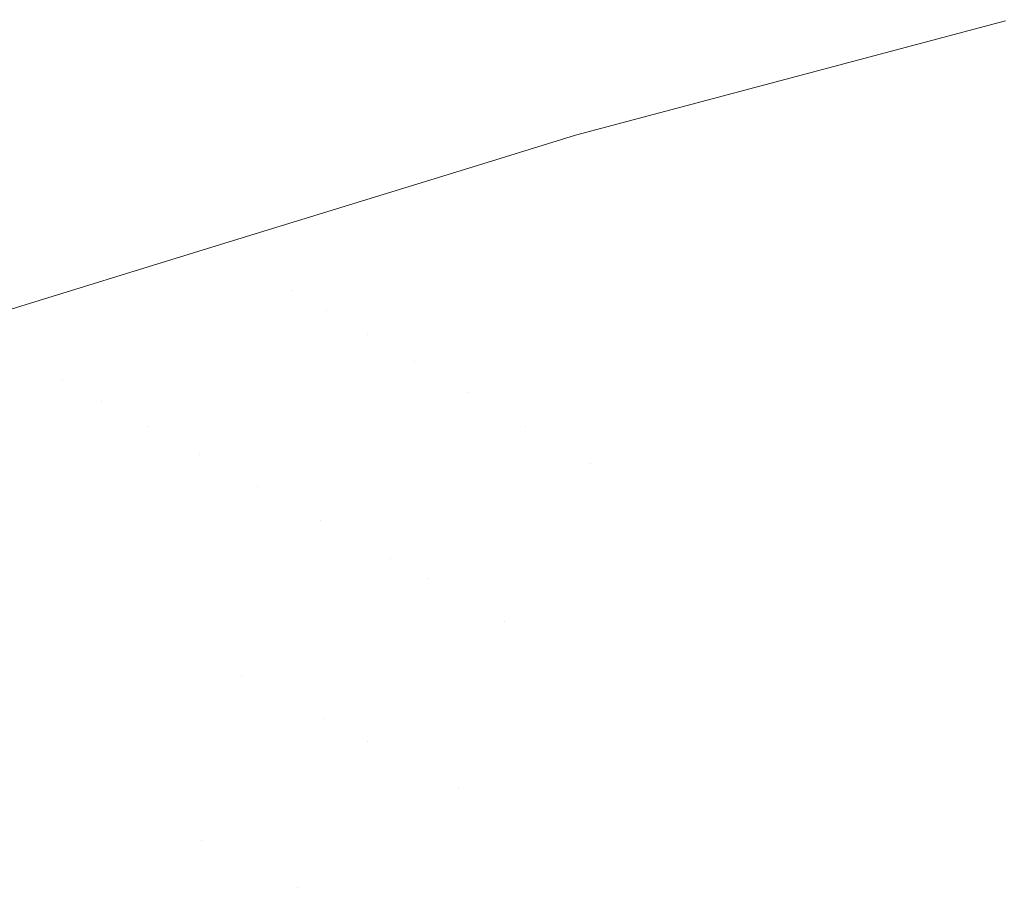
# Model space of a CAD drawing. Header units: centimetres. Extents: x -62 to 63, y 4 to 6.
# Tile 108 of 256: x -61.9948 to -61.974, y 5.9669 to 5.9855. Entities that reach past the tile are written whole.
import ezdxf

# ---------------------------------------------------------------- set-up
doc = ezdxf.new("R2010")
doc.units = ezdxf.units.CM
doc.header["$LTSCALE"] = 2.54
doc.layers.add('Lucido design-1', color=7, linetype='Continuous')

# ---------------------------------------------------------------- blocks, each defined once
blk = doc.blocks.new('Gruppo-4-1')
at = {"color": 7, "linetype": 'Continuous', "lineweight": 9}
for points, invisible_edges in [([(-61.979666, 5.983972, -2276.319046), (-61.973935, 5.98551, -2276.319046), (-61.973978, 5.985487, -2276.32217), (-61.979715, 5.983962, -2276.32217)], 11), ([(-61.979715, 5.983962, -2276.92217), (-61.973978, 5.985487, -2276.92217), (-61.973935, 5.98551, -2276.925294), (-61.979666, 5.983972, -2276.925294)], 14), ([(-61.979715, 5.983962, -2276.32217), (-61.973978, 5.985487, -2276.32217), (-61.973978, 5.985487, -2276.92217), (-61.979715, 5.983962, -2276.92217)], 10), ([(-61.979478, 5.983849, -2276.315926), (-61.973756, 5.985385, -2276.315926), (-61.973935, 5.98551, -2276.319046), (-61.979666, 5.983972, -2276.319046)], 15), ([(-61.979666, 5.983972, -2276.925294), (-61.973935, 5.98551, -2276.925294), (-61.973756, 5.985385, -2276.928414), (-61.979478, 5.983849, -2276.928414)], 15), ([(-61.979166, 5.983645, -2276.312816), (-61.973457, 5.985177, -2276.312816), (-61.973756, 5.985385, -2276.315926), (-61.979478, 5.983849, -2276.315926)], 15), ([(-61.979478, 5.983849, -2276.928414), (-61.973756, 5.985385, -2276.928414), (-61.973457, 5.985177, -2276.931524), (-61.979166, 5.983645, -2276.931524)], 15), ([(-61.978731, 5.983361, -2276.309719), (-61.973041, 5.984887, -2276.309719), (-61.973457, 5.985177, -2276.312816), (-61.979166, 5.983645, -2276.312816)], 15), ([(-61.979166, 5.983645, -2276.931524), (-61.973457, 5.985177, -2276.931524), (-61.973041, 5.984887, -2276.934621), (-61.978731, 5.983361, -2276.934621)], 15), ([(-61.978172, 5.982996, -2276.30664), (-61.972508, 5.984516, -2276.30664), (-61.973041, 5.984887, -2276.309719), (-61.978731, 5.983361, -2276.309719)], 15), ([(-61.978731, 5.983361, -2276.934621), (-61.973041, 5.984887, -2276.934621), (-61.972508, 5.984516, -2276.9377), (-61.978172, 5.982996, -2276.9377)], 15), ([(-61.977494, 5.982553, -2276.303583), (-61.971859, 5.984064, -2276.303583), (-61.972508, 5.984516, -2276.30664), (-61.978172, 5.982996, -2276.30664)], 15), ([(-61.978172, 5.982996, -2276.9377), (-61.972508, 5.984516, -2276.9377), (-61.971859, 5.984064, -2276.940757), (-61.977494, 5.982553, -2276.940757)], 15), ([(-61.983049, 5.983076, -2276.32217), (-61.985244, 5.982378, -2276.319046), (-61.979666, 5.983972, -2276.319046)], 11), ([(-61.979666, 5.983972, -2276.319046), (-61.985244, 5.982378, -2276.319046), (-61.985048, 5.982258, -2276.315926), (-61.979478, 5.983849, -2276.315926)], 15), ([(-61.979666, 5.983972, -2276.925294), (-61.985244, 5.982378, -2276.925294), (-61.983049, 5.983076, -2276.92217)], 11), ([(-61.979478, 5.983849, -2276.928414), (-61.985048, 5.982258, -2276.928414), (-61.985244, 5.982378, -2276.925294), (-61.979666, 5.983972, -2276.925294)], 15), ([(-61.979666, 5.983972, -2276.319046), (-61.979715, 5.983962, -2276.32217), (-61.983049, 5.983076, -2276.32217)], 9), ([(-61.983049, 5.983076, -2276.92217), (-61.979715, 5.983962, -2276.92217), (-61.979666, 5.983972, -2276.925294)], 10), ([(-61.979715, 5.983962, -2276.92217), (-61.983049, 5.983076, -2276.92217), (-61.983049, 5.983076, -2276.32217), (-61.979715, 5.983962, -2276.32217)], 10), ([(-61.976696, 5.982031, -2276.300554), (-61.971097, 5.983534, -2276.300554), (-61.971859, 5.984064, -2276.303583), (-61.977494, 5.982553, -2276.303583)], 15), ([(-61.977494, 5.982553, -2276.940757), (-61.971859, 5.984064, -2276.940757), (-61.971097, 5.983534, -2276.943786), (-61.976696, 5.982031, -2276.943786)], 15), ([(-61.979478, 5.983849, -2276.315926), (-61.985048, 5.982258, -2276.315926), (-61.984722, 5.982058, -2276.312816), (-61.979166, 5.983645, -2276.312816)], 15), ([(-61.979166, 5.983645, -2276.931524), (-61.984722, 5.982058, -2276.931524), (-61.985048, 5.982258, -2276.928414), (-61.979478, 5.983849, -2276.928414)], 15), ([(-61.979166, 5.983645, -2276.312816), (-61.984722, 5.982058, -2276.312816), (-61.984267, 5.981779, -2276.309719), (-61.978731, 5.983361, -2276.309719)], 15), ([(-61.978731, 5.983361, -2276.934621), (-61.984267, 5.981779, -2276.934621), (-61.984722, 5.982058, -2276.931524), (-61.979166, 5.983645, -2276.931524)], 15), ([(-61.978731, 5.983361, -2276.309719), (-61.984267, 5.981779, -2276.309719), (-61.983685, 5.981421, -2276.30664), (-61.978172, 5.982996, -2276.30664)], 15), ([(-61.978172, 5.982996, -2276.9377), (-61.983685, 5.981421, -2276.9377), (-61.984267, 5.981779, -2276.934621), (-61.978731, 5.983361, -2276.934621)], 15), ([(-61.975782, 5.981434, -2276.297555), (-61.970224, 5.982926, -2276.297555), (-61.971097, 5.983534, -2276.300554), (-61.976696, 5.982031, -2276.300554)], 15), ([(-61.976696, 5.982031, -2276.943786), (-61.971097, 5.983534, -2276.943786), (-61.970224, 5.982926, -2276.946785), (-61.975782, 5.981434, -2276.946785)], 15), ([(-61.983049, 5.983076, -2276.32217), (-61.985298, 5.982382, -2276.32217), (-61.985244, 5.982378, -2276.319046)], 10), ([(-61.985298, 5.982382, -2276.32217), (-61.983049, 5.983076, -2276.32217), (-61.983049, 5.983076, -2276.92217), (-61.985298, 5.982382, -2276.92217)], 10), ([(-61.985244, 5.982378, -2276.925294), (-61.985298, 5.982382, -2276.92217), (-61.983049, 5.983076, -2276.92217)], 9), ([(-61.978172, 5.982996, -2276.30664), (-61.983685, 5.981421, -2276.30664), (-61.982976, 5.980986, -2276.303583), (-61.977494, 5.982553, -2276.303583)], 15), ([(-61.977494, 5.982553, -2276.940757), (-61.982976, 5.980986, -2276.940757), (-61.983685, 5.981421, -2276.9377), (-61.978172, 5.982996, -2276.9377)], 15), ([(-61.974754, 5.980763, -2276.29459), (-61.969242, 5.982242, -2276.29459), (-61.970224, 5.982926, -2276.297555), (-61.975782, 5.981434, -2276.297555)], 15), ([(-61.975782, 5.981434, -2276.946785), (-61.970224, 5.982926, -2276.946785), (-61.969242, 5.982242, -2276.94975), (-61.974754, 5.980763, -2276.94975)], 15), ([(-61.977494, 5.982553, -2276.303583), (-61.982976, 5.980986, -2276.303583), (-61.982144, 5.980475, -2276.300554), (-61.976696, 5.982031, -2276.300554)], 15), ([(-61.976696, 5.982031, -2276.943786), (-61.982144, 5.980475, -2276.943786), (-61.982976, 5.980986, -2276.940757), (-61.977494, 5.982553, -2276.940757)], 15), ([(-61.985298, 5.982382, -2276.32217), (-61.990713, 5.980712, -2276.32217), (-61.990664, 5.980733, -2276.319046)], 10), ([(-61.990713, 5.980712, -2276.32217), (-61.985298, 5.982382, -2276.32217), (-61.985298, 5.982382, -2276.92217), (-61.990713, 5.980712, -2276.92217)], 10), ([(-61.990664, 5.980733, -2276.925294), (-61.990713, 5.980712, -2276.92217), (-61.985298, 5.982382, -2276.92217)], 9), ([(-61.990664, 5.980733, -2276.319046), (-61.985244, 5.982378, -2276.319046), (-61.985298, 5.982382, -2276.32217)], 11), ([(-61.985298, 5.982382, -2276.92217), (-61.985244, 5.982378, -2276.925294), (-61.990664, 5.980733, -2276.925294)], 11), ([(-61.99046, 5.980615, -2276.315926), (-61.985048, 5.982258, -2276.315926), (-61.985244, 5.982378, -2276.319046), (-61.990664, 5.980733, -2276.319046)], 15), ([(-61.990664, 5.980733, -2276.925294), (-61.985244, 5.982378, -2276.925294), (-61.985048, 5.982258, -2276.928414), (-61.99046, 5.980615, -2276.928414)], 15), ([(-61.990121, 5.980419, -2276.312816), (-61.984722, 5.982058, -2276.312816), (-61.985048, 5.982258, -2276.315926), (-61.99046, 5.980615, -2276.315926)], 15), ([(-61.99046, 5.980615, -2276.928414), (-61.985048, 5.982258, -2276.928414), (-61.984722, 5.982058, -2276.931524), (-61.990121, 5.980419, -2276.931524)], 15), ([(-61.973615, 5.980018, -2276.291665), (-61.968154, 5.981484, -2276.291665), (-61.969242, 5.982242, -2276.29459), (-61.974754, 5.980763, -2276.29459)], 15), ([(-61.974754, 5.980763, -2276.94975), (-61.969242, 5.982242, -2276.94975), (-61.968154, 5.981484, -2276.952675), (-61.973615, 5.980018, -2276.952675)], 15), ([(-61.989648, 5.980145, -2276.309719), (-61.984267, 5.981779, -2276.309719), (-61.984722, 5.982058, -2276.312816), (-61.990121, 5.980419, -2276.312816)], 15), ([(-61.990121, 5.980419, -2276.931524), (-61.984722, 5.982058, -2276.931524), (-61.984267, 5.981779, -2276.934621), (-61.989648, 5.980145, -2276.934621)], 15), ([(-61.976696, 5.982031, -2276.300554), (-61.982144, 5.980475, -2276.300554), (-61.98119, 5.979889, -2276.297555), (-61.975782, 5.981434, -2276.297555)], 15), ([(-61.975782, 5.981434, -2276.946785), (-61.98119, 5.979889, -2276.946785), (-61.982144, 5.980475, -2276.943786), (-61.976696, 5.982031, -2276.943786)], 15), ([(-61.989042, 5.979794, -2276.30664), (-61.983685, 5.981421, -2276.30664), (-61.984267, 5.981779, -2276.309719), (-61.989648, 5.980145, -2276.309719)], 15), ([(-61.989648, 5.980145, -2276.934621), (-61.984267, 5.981779, -2276.934621), (-61.983685, 5.981421, -2276.9377), (-61.989042, 5.979794, -2276.9377)], 15), ([(-61.988305, 5.979368, -2276.303583), (-61.982976, 5.980986, -2276.303583), (-61.983685, 5.981421, -2276.30664), (-61.989042, 5.979794, -2276.30664)], 15), ([(-61.989042, 5.979794, -2276.9377), (-61.983685, 5.981421, -2276.9377), (-61.982976, 5.980986, -2276.940757), (-61.988305, 5.979368, -2276.940757)], 15), ([(-61.975782, 5.981434, -2276.297555), (-61.98119, 5.979889, -2276.297555), (-61.980117, 5.97923, -2276.29459), (-61.974754, 5.980763, -2276.29459)], 15), ([(-61.974754, 5.980763, -2276.94975), (-61.980117, 5.97923, -2276.94975), (-61.98119, 5.979889, -2276.946785), (-61.975782, 5.981434, -2276.946785)], 15), ([(-61.987439, 5.978867, -2276.300554), (-61.982144, 5.980475, -2276.300554), (-61.982976, 5.980986, -2276.303583), (-61.988305, 5.979368, -2276.303583)], 15), ([(-61.988305, 5.979368, -2276.940757), (-61.982976, 5.980986, -2276.940757), (-61.982144, 5.980475, -2276.943786), (-61.987439, 5.978867, -2276.943786)], 15), ([(-61.990664, 5.980733, -2276.319046), (-61.995923, 5.979038, -2276.319046), (-61.995712, 5.978923, -2276.315926), (-61.99046, 5.980615, -2276.315926)], 15), ([(-61.995685, 5.979179, -2276.32217), (-61.995923, 5.979038, -2276.319046), (-61.990664, 5.980733, -2276.319046)], 11), ([(-61.990664, 5.980733, -2276.925294), (-61.995923, 5.979038, -2276.925294), (-61.995685, 5.979179, -2276.92217)], 11), ([(-61.99046, 5.980615, -2276.928414), (-61.995712, 5.978923, -2276.928414), (-61.995923, 5.979038, -2276.925294), (-61.990664, 5.980733, -2276.925294)], 15), ([(-61.990664, 5.980733, -2276.319046), (-61.990713, 5.980712, -2276.32217), (-61.995685, 5.979179, -2276.32217)], 9), ([(-61.995685, 5.979179, -2276.92217), (-61.990713, 5.980712, -2276.92217), (-61.990664, 5.980733, -2276.925294)], 10), ([(-61.990713, 5.980712, -2276.92217), (-61.995685, 5.979179, -2276.92217), (-61.995685, 5.979179, -2276.32217), (-61.990713, 5.980712, -2276.32217)], 10), ([(-61.974754, 5.980763, -2276.29459), (-61.980117, 5.97923, -2276.29459), (-61.978929, 5.9785, -2276.291665), (-61.973615, 5.980018, -2276.291665)], 15), ([(-61.973615, 5.980018, -2276.952675), (-61.978929, 5.9785, -2276.952675), (-61.980117, 5.97923, -2276.94975), (-61.974754, 5.980763, -2276.94975)], 15), ([(-61.99046, 5.980615, -2276.315926), (-61.995712, 5.978923, -2276.315926), (-61.99536, 5.978731, -2276.312816), (-61.990121, 5.980419, -2276.312816)], 15), ([(-61.990121, 5.980419, -2276.931524), (-61.99536, 5.978731, -2276.931524), (-61.995712, 5.978923, -2276.928414), (-61.99046, 5.980615, -2276.928414)], 15), ([(-61.986446, 5.978293, -2276.297555), (-61.98119, 5.979889, -2276.297555), (-61.982144, 5.980475, -2276.300554), (-61.987439, 5.978867, -2276.300554)], 15), ([(-61.987439, 5.978867, -2276.943786), (-61.982144, 5.980475, -2276.943786), (-61.98119, 5.979889, -2276.946785), (-61.986446, 5.978293, -2276.946785)], 15), ([(-61.990121, 5.980419, -2276.312816), (-61.99536, 5.978731, -2276.312816), (-61.994869, 5.978463, -2276.309719), (-61.989648, 5.980145, -2276.309719)], 15), ([(-61.989648, 5.980145, -2276.934621), (-61.994869, 5.978463, -2276.934621), (-61.99536, 5.978731, -2276.931524), (-61.990121, 5.980419, -2276.931524)], 15), ([(-61.989648, 5.980145, -2276.309719), (-61.994869, 5.978463, -2276.309719), (-61.99424, 5.97812, -2276.30664), (-61.989042, 5.979794, -2276.30664)], 15), ([(-61.989042, 5.979794, -2276.9377), (-61.99424, 5.97812, -2276.9377), (-61.994869, 5.978463, -2276.934621), (-61.989648, 5.980145, -2276.934621)], 15), ([(-61.973615, 5.980018, -2276.291665), (-61.978929, 5.9785, -2276.291665), (-61.977627, 5.977701, -2276.288781), (-61.972367, 5.979204, -2276.288781)], 15), ([(-61.972367, 5.979204, -2276.955559), (-61.977627, 5.977701, -2276.955559), (-61.978929, 5.9785, -2276.952675), (-61.973615, 5.980018, -2276.952675)], 15), ([(-61.98533, 5.977647, -2276.29459), (-61.980117, 5.97923, -2276.29459), (-61.98119, 5.979889, -2276.297555), (-61.986446, 5.978293, -2276.297555)], 15), ([(-61.986446, 5.978293, -2276.946785), (-61.98119, 5.979889, -2276.946785), (-61.980117, 5.97923, -2276.94975), (-61.98533, 5.977647, -2276.94975)], 15), ([(-61.989042, 5.979794, -2276.30664), (-61.99424, 5.97812, -2276.30664), (-61.993875, 5.97792, -2276.305108)], 11), ([(-61.993875, 5.97792, -2276.939231), (-61.99424, 5.97812, -2276.9377), (-61.989042, 5.979794, -2276.9377)], 11), ([(-61.993875, 5.97792, -2276.305108), (-61.993475, 5.977702, -2276.303583), (-61.988305, 5.979368, -2276.303583), (-61.989042, 5.979794, -2276.30664)], 15), ([(-61.989042, 5.979794, -2276.9377), (-61.988305, 5.979368, -2276.940757), (-61.993475, 5.977702, -2276.940757), (-61.993875, 5.97792, -2276.939231)], 15), ([(-61.988305, 5.979368, -2276.303583), (-61.993475, 5.977702, -2276.303583), (-61.993043, 5.977466, -2276.302065)], 11), ([(-61.993043, 5.977466, -2276.942275), (-61.993475, 5.977702, -2276.940757), (-61.988305, 5.979368, -2276.940757)], 11), ([(-61.993043, 5.977466, -2276.302065), (-61.992577, 5.977212, -2276.300554), (-61.987439, 5.978867, -2276.300554), (-61.988305, 5.979368, -2276.303583)], 15), ([(-61.988305, 5.979368, -2276.940757), (-61.987439, 5.978867, -2276.943786), (-61.992577, 5.977212, -2276.943786), (-61.993043, 5.977466, -2276.942275)], 15), ([(-61.984093, 5.976932, -2276.291665), (-61.978929, 5.9785, -2276.291665), (-61.980117, 5.97923, -2276.29459), (-61.98533, 5.977647, -2276.29459)], 15), ([(-61.98533, 5.977647, -2276.94975), (-61.980117, 5.97923, -2276.94975), (-61.978929, 5.9785, -2276.952675), (-61.984093, 5.976932, -2276.952675)], 15), ([(-61.972367, 5.979204, -2276.288781), (-61.977627, 5.977701, -2276.288781), (-61.976217, 5.976835, -2276.285944), (-61.971016, 5.978321, -2276.285944)], 15), ([(-61.971016, 5.978321, -2276.958396), (-61.976217, 5.976835, -2276.958396), (-61.977627, 5.977701, -2276.955559), (-61.972367, 5.979204, -2276.955559)], 15), ([(-61.987439, 5.978867, -2276.300554), (-61.992577, 5.977212, -2276.300554), (-61.992078, 5.97694, -2276.29905)], 11), ([(-61.992078, 5.97694, -2276.94529), (-61.992577, 5.977212, -2276.943786), (-61.987439, 5.978867, -2276.943786)], 11), ([(-61.992078, 5.97694, -2276.29905), (-61.991547, 5.97665, -2276.297555), (-61.986446, 5.978293, -2276.297555), (-61.987439, 5.978867, -2276.300554)], 15), ([(-61.987439, 5.978867, -2276.943786), (-61.986446, 5.978293, -2276.946785), (-61.991547, 5.97665, -2276.946785), (-61.992078, 5.97694, -2276.94529)], 15), ([(-61.999621, 5.976577, -2276.308177), (-61.999278, 5.976401, -2276.30664), (-61.99424, 5.97812, -2276.30664), (-61.994869, 5.978463, -2276.309719)], 15), ([(-61.994869, 5.978463, -2276.934621), (-61.99424, 5.97812, -2276.9377), (-61.999278, 5.976401, -2276.9377), (-61.999621, 5.976577, -2276.936163)], 15), ([(-61.982739, 5.976149, -2276.288781), (-61.977627, 5.977701, -2276.288781), (-61.978929, 5.9785, -2276.291665), (-61.984093, 5.976932, -2276.291665)], 15), ([(-61.984093, 5.976932, -2276.952675), (-61.978929, 5.9785, -2276.952675), (-61.977627, 5.977701, -2276.955559), (-61.982739, 5.976149, -2276.955559)], 15), ([(-61.986446, 5.978293, -2276.297555), (-61.991547, 5.97665, -2276.297555), (-61.990983, 5.976343, -2276.296068)], 11), ([(-61.990983, 5.976343, -2276.948272), (-61.991547, 5.97665, -2276.946785), (-61.986446, 5.978293, -2276.946785)], 11), ([(-61.990983, 5.976343, -2276.296068), (-61.990388, 5.976018, -2276.29459), (-61.98533, 5.977647, -2276.29459), (-61.986446, 5.978293, -2276.297555)], 15), ([(-61.986446, 5.978293, -2276.946785), (-61.98533, 5.977647, -2276.94975), (-61.990388, 5.976018, -2276.94975), (-61.990983, 5.976343, -2276.948272)], 15), ([(-61.971016, 5.978321, -2276.285944), (-61.976217, 5.976835, -2276.285944), (-61.974701, 5.975904, -2276.283155), (-61.969563, 5.977372, -2276.283155)], 15), ([(-61.969563, 5.977372, -2276.961185), (-61.974701, 5.975904, -2276.961185), (-61.976217, 5.976835, -2276.958396), (-61.971016, 5.978321, -2276.958396)], 15), ([(-61.993875, 5.97792, -2276.305108), (-61.99424, 5.97812, -2276.30664), (-61.999278, 5.976401, -2276.30664), (-61.9989, 5.976206, -2276.305108)], 15), ([(-61.9989, 5.976206, -2276.939231), (-61.999278, 5.976401, -2276.9377), (-61.99424, 5.97812, -2276.9377), (-61.993875, 5.97792, -2276.939231)], 15), ([(-61.9989, 5.976206, -2276.305108), (-61.998486, 5.975992, -2276.303583), (-61.993475, 5.977702, -2276.303583), (-61.993875, 5.97792, -2276.305108)], 15), ([(-61.993875, 5.97792, -2276.939231), (-61.993475, 5.977702, -2276.940757), (-61.998486, 5.975992, -2276.940757), (-61.9989, 5.976206, -2276.939231)], 15), ([(-61.993043, 5.977466, -2276.302065), (-61.993475, 5.977702, -2276.303583), (-61.998486, 5.975992, -2276.303583), (-61.998038, 5.975762, -2276.302065)], 15), ([(-61.998038, 5.975762, -2276.942275), (-61.998486, 5.975992, -2276.940757), (-61.993475, 5.977702, -2276.940757), (-61.993043, 5.977466, -2276.942275)], 15), ([(-61.98533, 5.977647, -2276.29459), (-61.990388, 5.976018, -2276.29459), (-61.989762, 5.975676, -2276.293122)], 11), ([(-61.989762, 5.975676, -2276.951217), (-61.990388, 5.976018, -2276.94975), (-61.98533, 5.977647, -2276.94975)], 11), ([(-61.989762, 5.975676, -2276.293122), (-61.989104, 5.975318, -2276.291665), (-61.984093, 5.976932, -2276.291665), (-61.98533, 5.977647, -2276.29459)], 15), ([(-61.98533, 5.977647, -2276.94975), (-61.984093, 5.976932, -2276.952675), (-61.989104, 5.975318, -2276.952675), (-61.989762, 5.975676, -2276.951217)], 15), ([(-61.981271, 5.9753, -2276.285944), (-61.976217, 5.976835, -2276.285944), (-61.977627, 5.977701, -2276.288781), (-61.982739, 5.976149, -2276.288781)], 15), ([(-61.982739, 5.976149, -2276.955559), (-61.977627, 5.977701, -2276.955559), (-61.976217, 5.976835, -2276.958396), (-61.981271, 5.9753, -2276.958396)], 15), ([(-61.998038, 5.975762, -2276.302065), (-61.997556, 5.975513, -2276.300554), (-61.992577, 5.977212, -2276.300554), (-61.993043, 5.977466, -2276.302065)], 15), ([(-61.993043, 5.977466, -2276.942275), (-61.992577, 5.977212, -2276.943786), (-61.997556, 5.975513, -2276.943786), (-61.998038, 5.975762, -2276.942275)], 15), ([(-61.969563, 5.977372, -2276.283155), (-61.974701, 5.975904, -2276.283155), (-61.973083, 5.97491, -2276.280418), (-61.968013, 5.976359, -2276.280418)], 15), ([(-61.968013, 5.976359, -2276.963922), (-61.973083, 5.97491, -2276.963922), (-61.974701, 5.975904, -2276.961185), (-61.969563, 5.977372, -2276.961185)], 15), ([(-61.992078, 5.97694, -2276.29905), (-61.992577, 5.977212, -2276.300554), (-61.997556, 5.975513, -2276.300554), (-61.997039, 5.975247, -2276.29905)], 15), ([(-61.997039, 5.975247, -2276.94529), (-61.997556, 5.975513, -2276.943786), (-61.992577, 5.977212, -2276.943786), (-61.992078, 5.97694, -2276.94529)], 15), ([(-61.997039, 5.975247, -2276.29905), (-61.996489, 5.974963, -2276.297555), (-61.991547, 5.97665, -2276.297555), (-61.992078, 5.97694, -2276.29905)], 15), ([(-61.992078, 5.97694, -2276.94529), (-61.991547, 5.97665, -2276.946785), (-61.996489, 5.974963, -2276.946785), (-61.997039, 5.975247, -2276.94529)], 15), ([(-61.984093, 5.976932, -2276.291665), (-61.989104, 5.975318, -2276.291665), (-61.988417, 5.974942, -2276.290218)], 11), ([(-61.988417, 5.974942, -2276.954122), (-61.989104, 5.975318, -2276.952675), (-61.984093, 5.976932, -2276.952675)], 11), ([(-61.988417, 5.974942, -2276.290218), (-61.987699, 5.974551, -2276.288781), (-61.982739, 5.976149, -2276.288781), (-61.984093, 5.976932, -2276.291665)], 15), ([(-61.984093, 5.976932, -2276.952675), (-61.982739, 5.976149, -2276.955559), (-61.987699, 5.974551, -2276.955559), (-61.988417, 5.974942, -2276.954122)], 15), ([(-61.979694, 5.974388, -2276.283155), (-61.974701, 5.975904, -2276.283155), (-61.976217, 5.976835, -2276.285944), (-61.981271, 5.9753, -2276.285944)], 15), ([(-61.981271, 5.9753, -2276.958396), (-61.976217, 5.976835, -2276.958396), (-61.974701, 5.975904, -2276.961185), (-61.979694, 5.974388, -2276.961185)], 15), ([(-61.990983, 5.976343, -2276.296068), (-61.991547, 5.97665, -2276.297555), (-61.996489, 5.974963, -2276.297555), (-61.995906, 5.974663, -2276.296068)], 15), ([(-61.995906, 5.974663, -2276.948272), (-61.996489, 5.974963, -2276.946785), (-61.991547, 5.97665, -2276.946785), (-61.990983, 5.976343, -2276.948272)], 15), ([(-61.995906, 5.974663, -2276.296068), (-61.99529, 5.974345, -2276.29459), (-61.990388, 5.976018, -2276.29459), (-61.990983, 5.976343, -2276.296068)], 15), ([(-61.990983, 5.976343, -2276.948272), (-61.990388, 5.976018, -2276.94975), (-61.99529, 5.974345, -2276.94975), (-61.995906, 5.974663, -2276.948272)], 15), ([(-61.982739, 5.976149, -2276.288781), (-61.987699, 5.974551, -2276.288781), (-61.986952, 5.974143, -2276.287357)], 11), ([(-61.986952, 5.974143, -2276.956983), (-61.987699, 5.974551, -2276.955559), (-61.982739, 5.976149, -2276.955559)], 11), ([(-61.986952, 5.974143, -2276.287357), (-61.986176, 5.97372, -2276.285944), (-61.981271, 5.9753, -2276.285944), (-61.982739, 5.976149, -2276.288781)], 15), ([(-61.982739, 5.976149, -2276.955559), (-61.981271, 5.9753, -2276.958396), (-61.986176, 5.97372, -2276.958396), (-61.986952, 5.974143, -2276.956983)], 15), ([(-61.989762, 5.975676, -2276.293122), (-61.990388, 5.976018, -2276.29459), (-61.99529, 5.974345, -2276.29459), (-61.994642, 5.974011, -2276.293122)], 15), ([(-61.994642, 5.974011, -2276.951217), (-61.99529, 5.974345, -2276.94975), (-61.990388, 5.976018, -2276.94975), (-61.989762, 5.975676, -2276.951217)], 15), ([(-61.978011, 5.973414, -2276.280418), (-61.973083, 5.97491, -2276.280418), (-61.974701, 5.975904, -2276.283155), (-61.979694, 5.974388, -2276.283155)], 15), ([(-61.979694, 5.974388, -2276.961185), (-61.974701, 5.975904, -2276.961185), (-61.973083, 5.97491, -2276.963922), (-61.978011, 5.973414, -2276.963922)], 15), ([(-61.994642, 5.974011, -2276.293122), (-61.993961, 5.97366, -2276.291665), (-61.989104, 5.975318, -2276.291665), (-61.989762, 5.975676, -2276.293122)], 15), ([(-61.989762, 5.975676, -2276.951217), (-61.989104, 5.975318, -2276.952675), (-61.993961, 5.97366, -2276.952675), (-61.994642, 5.974011, -2276.951217)], 15), ([(-61.988417, 5.974942, -2276.290218), (-61.989104, 5.975318, -2276.291665), (-61.993961, 5.97366, -2276.291665), (-61.993249, 5.973293, -2276.290218)], 15), ([(-61.993249, 5.973293, -2276.954122), (-61.993961, 5.97366, -2276.952675), (-61.989104, 5.975318, -2276.952675), (-61.988417, 5.974942, -2276.954122)], 15), ([(-61.981271, 5.9753, -2276.285944), (-61.986176, 5.97372, -2276.285944), (-61.984539, 5.972827, -2276.283155), (-61.979694, 5.974388, -2276.283155)], 15), ([(-61.979694, 5.974388, -2276.961185), (-61.984539, 5.972827, -2276.961185), (-61.986176, 5.97372, -2276.958396), (-61.981271, 5.9753, -2276.958396)], 15), ([(-61.993249, 5.973293, -2276.290218), (-61.992506, 5.97291, -2276.288781), (-61.987699, 5.974551, -2276.288781), (-61.988417, 5.974942, -2276.290218)], 15), ([(-61.988417, 5.974942, -2276.954122), (-61.987699, 5.974551, -2276.955559), (-61.992506, 5.97291, -2276.955559), (-61.993249, 5.973293, -2276.954122)], 15), ([(-61.976227, 5.972382, -2276.277736), (-61.971369, 5.973857, -2276.277736), (-61.973083, 5.97491, -2276.280418), (-61.978011, 5.973414, -2276.280418)], 15), ([(-61.978011, 5.973414, -2276.963922), (-61.973083, 5.97491, -2276.963922), (-61.971369, 5.973857, -2276.966604), (-61.976227, 5.972382, -2276.966604)], 15), ([(-61.986952, 5.974143, -2276.287357), (-61.987699, 5.974551, -2276.288781), (-61.992506, 5.97291, -2276.288781), (-61.991733, 5.972512, -2276.287357)], 15), ([(-61.991733, 5.972512, -2276.956983), (-61.992506, 5.97291, -2276.955559), (-61.987699, 5.974551, -2276.955559), (-61.986952, 5.974143, -2276.956983)], 15), ([(-61.994642, 5.974011, -2276.293122), (-61.99529, 5.974345, -2276.29459), (-62.000034, 5.972632, -2276.29459), (-61.999364, 5.972306, -2276.293122)], 15), ([(-61.999364, 5.972306, -2276.951217), (-62.000034, 5.972632, -2276.94975), (-61.99529, 5.974345, -2276.94975), (-61.994642, 5.974011, -2276.951217)], 15), ([(-61.979694, 5.974388, -2276.283155), (-61.984539, 5.972827, -2276.283155), (-61.982793, 5.971874, -2276.280418), (-61.978011, 5.973414, -2276.280418)], 15), ([(-61.978011, 5.973414, -2276.963922), (-61.982793, 5.971874, -2276.963922), (-61.984539, 5.972827, -2276.961185), (-61.979694, 5.974388, -2276.961185)], 15), ([(-61.999364, 5.972306, -2276.293122), (-61.998661, 5.971963, -2276.291665), (-61.993961, 5.97366, -2276.291665), (-61.994642, 5.974011, -2276.293122)], 15), ([(-61.994642, 5.974011, -2276.951217), (-61.993961, 5.97366, -2276.952675), (-61.998661, 5.971963, -2276.952675), (-61.999364, 5.972306, -2276.951217)], 15), ([(-61.991733, 5.972512, -2276.287357), (-61.990929, 5.972098, -2276.285944), (-61.986176, 5.97372, -2276.285944), (-61.986952, 5.974143, -2276.287357)], 15), ([(-61.986952, 5.974143, -2276.956983), (-61.986176, 5.97372, -2276.958396), (-61.990929, 5.972098, -2276.958396), (-61.991733, 5.972512, -2276.956983)], 15), ([(-61.974346, 5.971294, -2276.275111), (-61.969561, 5.972747, -2276.275111), (-61.971369, 5.973857, -2276.277736), (-61.976227, 5.972382, -2276.277736)], 15), ([(-61.976227, 5.972382, -2276.966604), (-61.971369, 5.973857, -2276.966604), (-61.969561, 5.972747, -2276.969229), (-61.974346, 5.971294, -2276.969229)], 15), ([(-61.993249, 5.973293, -2276.290218), (-61.993961, 5.97366, -2276.291665), (-61.998661, 5.971963, -2276.291665), (-61.997926, 5.971605, -2276.290218)], 15), ([(-61.997926, 5.971605, -2276.954122), (-61.998661, 5.971963, -2276.952675), (-61.993961, 5.97366, -2276.952675), (-61.993249, 5.973293, -2276.954122)], 15), ([(-61.986176, 5.97372, -2276.285944), (-61.990929, 5.972098, -2276.285944), (-61.990097, 5.971668, -2276.284543)], 11), ([(-61.990097, 5.971668, -2276.959797), (-61.990929, 5.972098, -2276.958396), (-61.986176, 5.97372, -2276.958396)], 11), ([(-61.990097, 5.971668, -2276.284543), (-61.989235, 5.971224, -2276.283155), (-61.984539, 5.972827, -2276.283155), (-61.986176, 5.97372, -2276.285944)], 15), ([(-61.986176, 5.97372, -2276.958396), (-61.984539, 5.972827, -2276.961185), (-61.989235, 5.971224, -2276.961185), (-61.990097, 5.971668, -2276.959797)], 15), ([(-61.978011, 5.973414, -2276.280418), (-61.982793, 5.971874, -2276.280418), (-61.980941, 5.970863, -2276.277736), (-61.976227, 5.972382, -2276.277736)], 15), ([(-61.976227, 5.972382, -2276.966604), (-61.980941, 5.970863, -2276.966604), (-61.982793, 5.971874, -2276.963922), (-61.978011, 5.973414, -2276.963922)], 15), ([(-61.997926, 5.971605, -2276.290218), (-61.997158, 5.971231, -2276.288781), (-61.992506, 5.97291, -2276.288781), (-61.993249, 5.973293, -2276.290218)], 15), ([(-61.993249, 5.973293, -2276.954122), (-61.992506, 5.97291, -2276.955559), (-61.997158, 5.971231, -2276.955559), (-61.997926, 5.971605, -2276.954122)], 15), ([(-61.991733, 5.972512, -2276.287357), (-61.992506, 5.97291, -2276.288781), (-61.997158, 5.971231, -2276.288781), (-61.996359, 5.970841, -2276.287357)], 15), ([(-61.996359, 5.970841, -2276.956983), (-61.997158, 5.971231, -2276.955559), (-61.992506, 5.97291, -2276.955559), (-61.991733, 5.972512, -2276.956983)], 15), ([(-61.984539, 5.972827, -2276.283155), (-61.989235, 5.971224, -2276.283155), (-61.988345, 5.970765, -2276.28178)], 11), ([(-61.988345, 5.970765, -2276.96256), (-61.989235, 5.971224, -2276.961185), (-61.984539, 5.972827, -2276.961185)], 11), ([(-61.988345, 5.970765, -2276.28178), (-61.987427, 5.970292, -2276.280418), (-61.982793, 5.971874, -2276.280418), (-61.984539, 5.972827, -2276.283155)], 15), ([(-61.984539, 5.972827, -2276.961185), (-61.982793, 5.971874, -2276.963922), (-61.987427, 5.970292, -2276.963922), (-61.988345, 5.970765, -2276.96256)], 15), ([(-61.972373, 5.970153, -2276.272546), (-61.967665, 5.971583, -2276.272546), (-61.969561, 5.972747, -2276.275111), (-61.974346, 5.971294, -2276.275111)], 15), ([(-61.974346, 5.971294, -2276.969229), (-61.969561, 5.972747, -2276.969229), (-61.967665, 5.971583, -2276.971794), (-61.972373, 5.970153, -2276.971794)], 15), ([(-61.996359, 5.970841, -2276.287357), (-61.99553, 5.970437, -2276.285944), (-61.990929, 5.972098, -2276.285944), (-61.991733, 5.972512, -2276.287357)], 15), ([(-61.991733, 5.972512, -2276.956983), (-61.990929, 5.972098, -2276.958396), (-61.99553, 5.970437, -2276.958396), (-61.996359, 5.970841, -2276.956983)], 15), ([(-61.976227, 5.972382, -2276.277736), (-61.980941, 5.970863, -2276.277736), (-61.978989, 5.969798, -2276.275111), (-61.974346, 5.971294, -2276.275111)], 15), ([(-61.974346, 5.971294, -2276.969229), (-61.978989, 5.969798, -2276.969229), (-61.980941, 5.970863, -2276.966604), (-61.976227, 5.972382, -2276.966604)], 15), ([(-61.990097, 5.971668, -2276.284543), (-61.990929, 5.972098, -2276.285944), (-61.99553, 5.970437, -2276.285944), (-61.994669, 5.970018, -2276.284543)], 15), ([(-61.994669, 5.970018, -2276.959797), (-61.99553, 5.970437, -2276.958396), (-61.990929, 5.972098, -2276.958396), (-61.990097, 5.971668, -2276.959797)], 15), ([(-61.98551, 5.969304, -2276.277736), (-61.980941, 5.970863, -2276.277736), (-61.982793, 5.971874, -2276.280418), (-61.987427, 5.970292, -2276.280418)], 15), ([(-61.987427, 5.970292, -2276.963922), (-61.982793, 5.971874, -2276.963922), (-61.980941, 5.970863, -2276.966604), (-61.98551, 5.969304, -2276.966604)], 15), ([(-61.994669, 5.970018, -2276.284543), (-61.993779, 5.969584, -2276.283155), (-61.989235, 5.971224, -2276.283155), (-61.990097, 5.971668, -2276.284543)], 15), ([(-61.990097, 5.971668, -2276.959797), (-61.989235, 5.971224, -2276.961185), (-61.993779, 5.969584, -2276.961185), (-61.994669, 5.970018, -2276.959797)], 15), ([(-61.974346, 5.971294, -2276.275111), (-61.978989, 5.969798, -2276.275111), (-61.976942, 5.968681, -2276.272546), (-61.972373, 5.970153, -2276.272546)], 15), ([(-61.972373, 5.970153, -2276.971794), (-61.976942, 5.968681, -2276.971794), (-61.978989, 5.969798, -2276.969229), (-61.974346, 5.971294, -2276.969229)], 15), ([(-61.988345, 5.970765, -2276.28178), (-61.989235, 5.971224, -2276.283155), (-61.993779, 5.969584, -2276.283155), (-61.992859, 5.969135, -2276.28178)], 15), ([(-61.992859, 5.969135, -2276.96256), (-61.993779, 5.969584, -2276.961185), (-61.989235, 5.971224, -2276.961185), (-61.988345, 5.970765, -2276.96256)], 15), ([(-61.992859, 5.969135, -2276.28178), (-61.991911, 5.968673, -2276.280418), (-61.987427, 5.970292, -2276.280418), (-61.988345, 5.970765, -2276.28178)], 15), ([(-61.988345, 5.970765, -2276.96256), (-61.987427, 5.970292, -2276.963922), (-61.991911, 5.968673, -2276.963922), (-61.992859, 5.969135, -2276.96256)], 15), ([(-61.983489, 5.968263, -2276.275111), (-61.978989, 5.969798, -2276.275111), (-61.980941, 5.970863, -2276.277736), (-61.98551, 5.969304, -2276.277736)], 15), ([(-61.98551, 5.969304, -2276.966604), (-61.980941, 5.970863, -2276.966604), (-61.978989, 5.969798, -2276.969229), (-61.983489, 5.968263, -2276.969229)], 15), ([(-61.994669, 5.970018, -2276.284543), (-61.99553, 5.970437, -2276.285944), (-61.999975, 5.968741, -2276.285944), (-61.999088, 5.968331, -2276.284543)], 15), ([(-61.999088, 5.968331, -2276.959797), (-61.999975, 5.968741, -2276.958396), (-61.99553, 5.970437, -2276.958396), (-61.994669, 5.970018, -2276.959797)], 15), ([(-61.987427, 5.970292, -2276.280418), (-61.991911, 5.968673, -2276.280418), (-61.990935, 5.968197, -2276.27907)], 11), ([(-61.990935, 5.968197, -2276.96527), (-61.991911, 5.968673, -2276.963922), (-61.987427, 5.970292, -2276.963922)], 11), ([(-61.990935, 5.968197, -2276.27907), (-61.989931, 5.967708, -2276.277736), (-61.98551, 5.969304, -2276.277736), (-61.987427, 5.970292, -2276.280418)], 15), ([(-61.987427, 5.970292, -2276.963922), (-61.98551, 5.969304, -2276.966604), (-61.989931, 5.967708, -2276.966604), (-61.990935, 5.968197, -2276.96527)], 15), ([(-61.972373, 5.970153, -2276.272546), (-61.976942, 5.968681, -2276.272546), (-61.974803, 5.967515, -2276.270043), (-61.970312, 5.968961, -2276.270043)], 15), ([(-61.970312, 5.968961, -2276.974297), (-61.974803, 5.967515, -2276.974297), (-61.976942, 5.968681, -2276.971794), (-61.972373, 5.970153, -2276.971794)], 15), ([(-61.999088, 5.968331, -2276.284543), (-61.99817, 5.967908, -2276.283155), (-61.993779, 5.969584, -2276.283155), (-61.994669, 5.970018, -2276.284543)], 15), ([(-61.994669, 5.970018, -2276.959797), (-61.993779, 5.969584, -2276.961185), (-61.99817, 5.967908, -2276.961185), (-61.999088, 5.968331, -2276.959797)], 15), ([(-61.981369, 5.96717, -2276.272546), (-61.976942, 5.968681, -2276.272546), (-61.978989, 5.969798, -2276.275111), (-61.983489, 5.968263, -2276.275111)], 15), ([(-61.983489, 5.968263, -2276.969229), (-61.978989, 5.969798, -2276.969229), (-61.976942, 5.968681, -2276.971794), (-61.981369, 5.96717, -2276.971794)], 15), ([(-61.992859, 5.969135, -2276.28178), (-61.993779, 5.969584, -2276.283155), (-61.99817, 5.967908, -2276.283155), (-61.997222, 5.967471, -2276.28178)], 15), ([(-61.997222, 5.967471, -2276.96256), (-61.99817, 5.967908, -2276.961185), (-61.993779, 5.969584, -2276.961185), (-61.992859, 5.969135, -2276.96256)], 15), ([(-61.98551, 5.969304, -2276.277736), (-61.989931, 5.967708, -2276.277736), (-61.9889, 5.967206, -2276.276416)], 11), ([(-61.9889, 5.967206, -2276.967924), (-61.989931, 5.967708, -2276.966604), (-61.98551, 5.969304, -2276.966604)], 11), ([(-61.9889, 5.967206, -2276.276416), (-61.987844, 5.966691, -2276.275111), (-61.983489, 5.968263, -2276.275111), (-61.98551, 5.969304, -2276.277736)], 15), ([(-61.98551, 5.969304, -2276.966604), (-61.983489, 5.968263, -2276.969229), (-61.987844, 5.966691, -2276.969229), (-61.9889, 5.967206, -2276.967924)], 15), ([(-61.997222, 5.967471, -2276.28178), (-61.996245, 5.96702, -2276.280418), (-61.991911, 5.968673, -2276.280418), (-61.992859, 5.969135, -2276.28178)], 15), ([(-61.992859, 5.969135, -2276.96256), (-61.991911, 5.968673, -2276.963922), (-61.996245, 5.96702, -2276.963922), (-61.997222, 5.967471, -2276.96256)], 15), ([(-61.970312, 5.968961, -2276.270043), (-61.974803, 5.967515, -2276.270043), (-61.972579, 5.966301, -2276.267604), (-61.968169, 5.967722, -2276.267604)], 15), ([(-61.968169, 5.967722, -2276.976736), (-61.972579, 5.966301, -2276.976736), (-61.974803, 5.967515, -2276.974297), (-61.970312, 5.968961, -2276.974297)], 15), ([(-61.990935, 5.968197, -2276.27907), (-61.991911, 5.968673, -2276.280418), (-61.996245, 5.96702, -2276.280418), (-61.995239, 5.966555, -2276.27907)], 15), ([(-61.995239, 5.966555, -2276.96527), (-61.996245, 5.96702, -2276.963922), (-61.991911, 5.968673, -2276.963922), (-61.990935, 5.968197, -2276.96527)], 15), ([(-61.979155, 5.966029, -2276.270043), (-61.974803, 5.967515, -2276.270043), (-61.976942, 5.968681, -2276.272546), (-61.981369, 5.96717, -2276.272546)], 15), ([(-61.981369, 5.96717, -2276.971794), (-61.976942, 5.968681, -2276.971794), (-61.974803, 5.967515, -2276.974297), (-61.979155, 5.966029, -2276.974297)], 15), ([(-61.995239, 5.966555, -2276.27907), (-61.994204, 5.966078, -2276.277736), (-61.989931, 5.967708, -2276.277736), (-61.990935, 5.968197, -2276.27907)], 15), ([(-61.990935, 5.968197, -2276.96527), (-61.989931, 5.967708, -2276.966604), (-61.994204, 5.966078, -2276.966604), (-61.995239, 5.966555, -2276.96527)], 15), ([(-61.983489, 5.968263, -2276.275111), (-61.987844, 5.966691, -2276.275111), (-61.985654, 5.965623, -2276.272546), (-61.981369, 5.96717, -2276.272546)], 15), ([(-61.981369, 5.96717, -2276.971794), (-61.985654, 5.965623, -2276.971794), (-61.987844, 5.966691, -2276.969229), (-61.983489, 5.968263, -2276.969229)], 15), ([(-61.9889, 5.967206, -2276.276416), (-61.989931, 5.967708, -2276.277736), (-61.994204, 5.966078, -2276.277736), (-61.993141, 5.965588, -2276.276416)], 15), ([(-61.993141, 5.965588, -2276.967924), (-61.994204, 5.966078, -2276.966604), (-61.989931, 5.967708, -2276.966604), (-61.9889, 5.967206, -2276.967924)], 15), ([(-61.976853, 5.964843, -2276.267604), (-61.972579, 5.966301, -2276.267604), (-61.974803, 5.967515, -2276.270043), (-61.979155, 5.966029, -2276.270043)], 15), ([(-61.979155, 5.966029, -2276.974297), (-61.974803, 5.967515, -2276.974297), (-61.972579, 5.966301, -2276.976736), (-61.976853, 5.964843, -2276.976736)], 15), ([(-61.993141, 5.965588, -2276.276416), (-61.992052, 5.965085, -2276.275111), (-61.987844, 5.966691, -2276.275111), (-61.9889, 5.967206, -2276.276416)], 15), ([(-61.9889, 5.967206, -2276.967924), (-61.987844, 5.966691, -2276.969229), (-61.992052, 5.965085, -2276.969229), (-61.993141, 5.965588, -2276.967924)], 15), ([(-61.981369, 5.96717, -2276.272546), (-61.985654, 5.965623, -2276.272546), (-61.983367, 5.964509, -2276.270043), (-61.979155, 5.966029, -2276.270043)], 15), ([(-61.979155, 5.966029, -2276.974297), (-61.983367, 5.964509, -2276.974297), (-61.985654, 5.965623, -2276.971794), (-61.981369, 5.96717, -2276.971794)], 15)]:
    blk.add_3dface(points, dxfattribs=dict(at, invisible_edges=invisible_edges))
blk = doc.blocks.new('Gruppo-5-1')
at = {"color": 7}
blk.add_blockref('Gruppo-4-1', (0, 0), dxfattribs=at)

msp = doc.modelspace()

# ---------------------------------------------------------------- block references
at = {"layer": 'Lucido design-1', "color": 7}
msp.add_blockref('Gruppo-5-1', (0, 0), dxfattribs=at)

doc.saveas('drawing.dxf')
